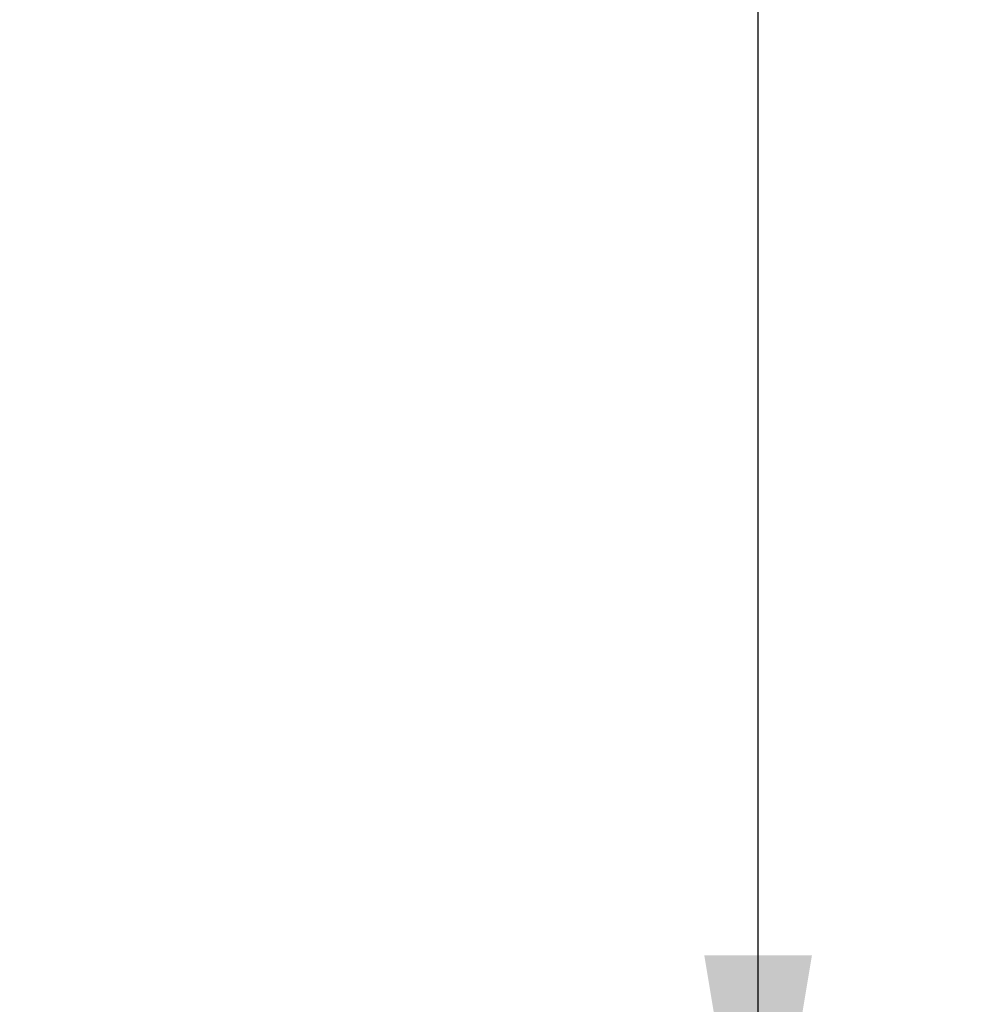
# Model space of a CAD drawing. Header units: millimetres. Extents: x 0 to 420, y 0 to 297.
# Tile 100 of 106: x 322.53 to 331.4, y 193.77 to 202.92. Entities that reach past the tile are written whole.
import ezdxf

# ---------------------------------------------------------------- set-up
doc = ezdxf.new("R2010")
doc.units = ezdxf.units.MM
doc.layers.add('QUOTE', color=174, linetype='Continuous')
doc.styles.add('SLDTEXTSTYLE3', font='TXT', dxfattribs={"width": 0.75})
doc.dimstyles.new('SLDDIMSTYLE0', dxfattribs={"dimtxt": 3, "dimasz": 3, "dimexe": 0, "dimexo": 0.0625, "dimgap": 0.75, "dimtad": 1, "dimlfac": 18.853083, "dimrnd": 1e-09, "dimzin": 12, "dimdsep": 46, "dimtxsty": 'SLDTEXTSTYLE3', "dimsah": 1, "dimcen": 0.09, "dimadec": 0, "dimazin": 3, "dimtfac": 1, "dimtdec": 3, "dimtofl": 0, "dimtmove": 0, "dimatfit": 3, "dimfxl": 0, "dimfrac": 2, "dimtolj": 1, "dimtzin": 12, "dimarcsym": 0})

# ---------------------------------------------------------------- blocks, each defined once
blk = doc.blocks.new('_D_2')
at = {"layer": 'QUOTE'}
for p, q in [((318.5003, 239.4393), (331.3954, 239.4393)), ((329.3954, 191.2191), (329.3954, 239.4393)), ((324.9747, 191.2191), (331.3954, 191.2191))]:
    blk.add_line(p, q, dxfattribs=at)
for points in [[(329.3954, 239.4393), (328.8954, 236.4393), (329.8954, 236.4393)], [(329.3954, 191.2191), (329.8954, 194.2191), (328.8954, 194.2191)]]:
    blk.add_solid(points, dxfattribs=at)
at = {"layer": 'QUOTE', "insert": (325.5282, 210.3417), "char_height": 3, "attachment_point": 1, "rotation": 90, "style": 'SLDTEXTSTYLE3'}
blk.add_mtext('909,1', dxfattribs=at)

msp = doc.modelspace()

# ---------------------------------------------------------------- dimensions: what is measured, and where the dimension line sits
at = {"layer": 'QUOTE'}
dim = msp.add_linear_dim(base=(329.39539, 239.4393), p1=(322.9747, 191.21907), p2=(316.50033, 239.4393), angle=90, dimstyle='SLDDIMSTYLE0', dxfattribs=at)
dim.commit()
dim.dimension.update_dxf_attribs({"geometry": '_D_2', "text_midpoint": (329.39539, 215.32919), "dimtype": 160})

doc.saveas('drawing.dxf')
